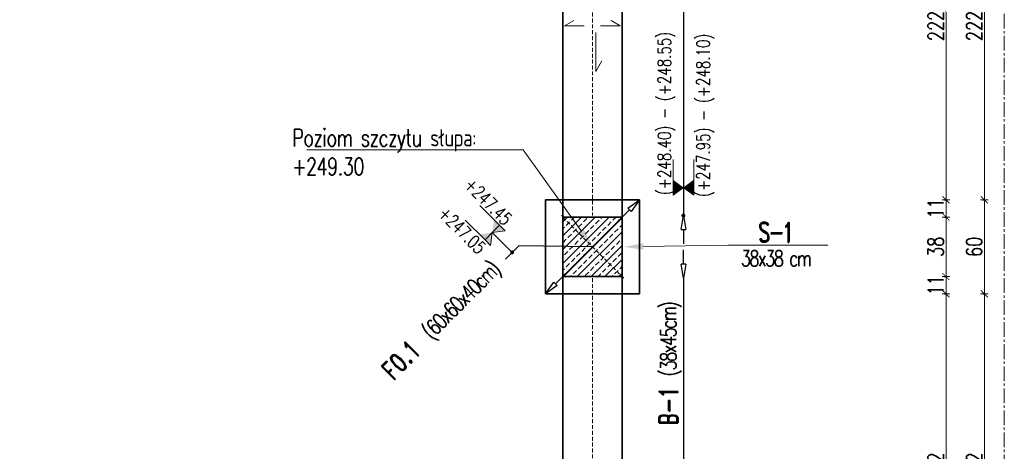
# Model space of a CAD drawing. Header units: millimetres. Extents: x -8 to 14965326, y -810 to 11054951.
# Tile 15 of 72: x 7505853 to 7506482, y 5555315 to 5555590. Entities that reach past the tile are written whole.
import ezdxf
from ezdxf import colors
from ezdxf.entities.mleader import LeaderData, LeaderLine
from ezdxf.math import Vec2, Vec3

# ---------------------------------------------------------------- set-up
doc = ezdxf.new("R2010")
doc.units = ezdxf.units.MM
doc.header["$LTSCALE"] = 0.5
doc.header["$MEASUREMENT"] = 0
doc.linetypes.add('CENTER2', pattern=[1.125, 0.75, -0.125, 0.125, -0.125])
doc.linetypes.add('KRESKOWA', pattern=[0.75, 0.5, -0.25])
doc.layers.get('0').update_dxf_attribs({"linetype": 'CONTINUOUS', "lineweight": 13})
doc.layers.get('Defpoints').update_dxf_attribs({"linetype": 'CONTINUOUS'})
for name, color, linetype, lineweight in [('_K_pozycje', 1, 'CONTINUOUS', 5), ('K_Cienkie przerywane', 252, 'KRESKOWA', 9), ('K_Fundamenty - przekrój', 40, 'CONTINUOUS', 35), ('K_Kreskowanie', 253, 'CONTINUOUS', 5), ('K_Opis', 7, 'CONTINUOUS', 9), ('K_Ściany - przekrój', 7, 'CONTINUOUS', 35), ('tkd_obszary_wykazu', 14, 'CENTER2', 9), ('tkd_wym', 1, 'CONTINUOUS', 5)]:
    doc.layers.add(name, color=color, linetype=linetype, lineweight=lineweight)
doc.styles.add('___K_OPIS_ROMAND', font='romand.shx', dxfattribs={"width": 0.75})
doc.styles.add('___K_OPIS_SIMPLEX', font='simplex.shx', dxfattribs={"width": 0.75})
doc.styles.add('tkd_txt0', font='simplex.shx', dxfattribs={"width": 0.75})
doc.dimstyles.new('opisy_wieńce', dxfattribs={"dimscale": 0.6, "dimtxt": 20, "dimasz": 25, "dimexe": 10, "dimexo": 50, "dimgap": 10, "dimtad": 0, "dimdec": 1, "dimrnd": 0.05, "dimzin": 9, "dimdsep": 46, "dimtxsty": '___K_OPIS_ROMAND', "dimblk1": 'CLOSEDBLANK', "dimblk2": 'CLOSEDBLANK', "dimsah": 1, "dimcen": 0, "dimdle": 10, "dimse1": 1, "dimse2": 1, "dimclrd": 1, "dimclre": 256, "dimclrt": 50, "dimazin": 2, "dimtm": 1e-09, "dimtfac": 1, "dimtdec": 1, "dimtmove": 2, "dimatfit": 3, "dimfxl": 1, "dimtolj": 1, "dimtzin": 0, "dimarcsym": 0})
doc.dimstyles.new('tkd_1-50cm[cm]', dxfattribs={"dimtxt": 10, "dimasz": 2.5, "dimexe": 0, "dimexo": 10, "dimgap": 1.5, "dimtad": 1, "dimdec": 1, "dimrnd": 0.5, "dimdsep": 46, "dimtxsty": 'tkd_txt0', "dimblk": 'tkd_dim_arrow', "dimcen": 0, "dimclrd": 1, "dimclre": 256, "dimclrt": 7, "dimaunit": 1, "dimadec": 0, "dimazin": 0, "dimtfac": 0.009091, "dimtdec": 1, "dimtix": 1, "dimtmove": 1, "dimatfit": 3, "dimldrblk": 'DOTSMALL', "dimfxl": 1, "dimfxlon": 1, "dimtvp": 0.02, "dimtolj": 1, "dimtzin": 9, "dimlwd": -1, "dimarcsym": 0})

# ---------------------------------------------------------------- blocks, each defined once
blk = doc.blocks.new('_ClosedBlank')
at = {"color": 0, "linetype": 'ByBlock', "lineweight": -2}
for p, q in [((-1, 0.167), (0, 0)), ((-1, 0.167), (-1, -0.167)), ((0, 0), (-1, -0.167))]:
    blk.add_line(p, q, dxfattribs=at)
blk = doc.blocks.new('*D186')
at = {"layer": '_K_pozycje', "color": 1, "lineweight": -2, "transparency": 16777216}
for p, q in [((7506242.75, 5555468.69), (7506195.48, 5555421.42)), ((7506172.07, 5555445.75), (7506163.58, 5555437.26)), ((7506219.11, 5555445.06), (7506172.07, 5555445.75))]:
    blk.add_line(p, q, dxfattribs=at)
at = {"layer": 'Defpoints', "color": 0, "transparency": 16777216}
for p in [(7506249.11, 5555475.06), (7506189.11, 5555415.06), (7506189.11, 5555415.06)]:
    blk.add_point(p, dxfattribs=at)
at = {"layer": '_K_pozycje', "color": 1, "lineweight": -2, "transparency": 16777216, "xscale": 9, "yscale": 9, "zscale": 9}
for p, rotation in [((7506249.11, 5555475.06), 44.99999988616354), ((7506189.11, 5555415.06), 224.9999998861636)]:
    blk.add_blockref('_ClosedBlank', p, dxfattribs=dict(at, rotation=rotation))
at = {"layer": '_K_pozycje', "color": 50, "transparency": 16777216, "insert": (7506123.55, 5555397.23), "char_height": 12, "attachment_point": 5, "rotation": 45, "style": '___K_OPIS_ROMAND'}
blk.add_mtext('\\A1;F0.1{\\fArial|b0|i0|c238|p34;\\H0.87497x;\\C242;   \\Fsimplex|c238;\\H0.95241x;\\T0.8;(60x60x40cm)}', dxfattribs=at)
blk = doc.blocks.new('*U40')
at = {"layer": 'K_Opis'}
h = blk.add_hatch(color=1, dxfattribs=at)
edge = h.paths.add_edge_path()
edge.add_arc((0, 0), 0.036, 360, 720)
at = {"layer": 'K_Opis', "color": 1}
blk.add_line((0, 0.511), (0, 0), dxfattribs=at)
at = {"layer": 'K_Opis'}
for points in [[(-0.188, 0.511), (-0.188, 1.022)], [(0.188, 0.511), (0.188, 1.022)], [(-0.188, 0.511), (0, 0.511), (-0.188, 0.369), (-0.188, 0.511)], [(0.188, 0.511), (0, 0.511), (0.188, 0.369), (0.188, 0.511)]]:
    blk.add_lwpolyline(points, dxfattribs=at)
for points in [[(-0.188, 0.652), (-0.188, 0.511), (0, 0.511)], [(0.188, 0.652), (0.188, 0.511), (0, 0.511)], [(-0.188, 0.369), (-0.188, 0.511), (0, 0.511)], [(0.188, 0.369), (0.188, 0.511), (0, 0.511)]]:
    blk.add_solid(points, dxfattribs=at)
at = {"layer": 'K_Opis', "style": '___K_OPIS_SIMPLEX', "width": 0.75, "flags": 8}
for tag, p in [('dół', (0.48, 0.383)), ('góra', (-0.227, 0.383))]:
    blk.add_attdef(tag, p, '', height=0.24, rotation=90, dxfattribs=at)
blk = doc.blocks.new('*D214')
at = {"layer": '_K_pozycje', "color": 1, "lineweight": -2, "transparency": 16777216}
for p, q in [((7506277.16, 5555434.06), (7506277.16, 5555443.06)), ((7506277.16, 5555425.06), (7506277.16, 5555183.06)), ((7506277.16, 5555174.06), (7506277.16, 5555165.06))]:
    blk.add_line(p, q, dxfattribs=at)
at = {"layer": 'Defpoints', "color": 0, "transparency": 16777216}
for p in [(7506239.11, 5555425.06), (7506239.11, 5555183.06), (7506277.16, 5555183.06)]:
    blk.add_point(p, dxfattribs=at)
at = {"layer": '_K_pozycje', "color": 1, "lineweight": -2, "transparency": 16777216, "xscale": 9, "yscale": 9, "zscale": 9}
for p, rotation in [((7506277.16, 5555425.06), 270), ((7506277.16, 5555183.06), 90)]:
    blk.add_blockref('_ClosedBlank', p, dxfattribs=dict(at, rotation=rotation))
at = {"layer": '_K_pozycje', "color": 50, "transparency": 16777216, "insert": (7506269.3, 5555370.38), "char_height": 12, "attachment_point": 5, "rotation": 90, "style": '___K_OPIS_ROMAND'}
blk.add_mtext('\\A1;B-1 {\\Fsimplex|c238;\\H0.83333x;\\T0.8;\\C242;(38x45cm)}', dxfattribs=at)
blk = doc.blocks.new('*D215')
at = {"layer": '_K_pozycje', "color": 1, "lineweight": -2, "transparency": 16777216}
for p, q in [((7506277.16, 5555716.06), (7506277.16, 5555725.06)), ((7506277.16, 5555707.06), (7506277.16, 5555465.06)), ((7506277.16, 5555456.06), (7506277.16, 5555447.06))]:
    blk.add_line(p, q, dxfattribs=at)
at = {"layer": 'Defpoints', "color": 0, "transparency": 16777216}
for p in [(7506239.11, 5555707.06), (7506239.11, 5555465.06), (7506277.16, 5555465.06)]:
    blk.add_point(p, dxfattribs=at)
at = {"layer": '_K_pozycje', "color": 1, "lineweight": -2, "transparency": 16777216, "xscale": 9, "yscale": 9, "zscale": 9}
for p, rotation in [((7506277.16, 5555707.06), 270), ((7506277.16, 5555465.06), 90)]:
    blk.add_blockref('_ClosedBlank', p, dxfattribs=dict(at, rotation=rotation))
at = {"layer": '_K_pozycje', "color": 50, "transparency": 16777216, "insert": (7506269.3, 5555652.38), "char_height": 12, "attachment_point": 5, "rotation": 90, "style": '___K_OPIS_ROMAND'}
blk.add_mtext('\\A1;B-1 {\\Fsimplex|c238;\\H0.83333x;\\T0.8;\\C242;(38x45cm)}', dxfattribs=at)
blk = doc.blocks.new('*U39')
at = {"layer": 'K_Opis'}
h = blk.add_hatch(color=1, dxfattribs=at)
edge = h.paths.add_edge_path()
edge.add_arc((0, 0), 0.036, 0, 360, ccw=False)
at = {"layer": 'K_Opis', "color": 1}
blk.add_line((0, -0.511), (0, 0), dxfattribs=at)
at = {"layer": 'K_Opis'}
for points in [[(-0.188, -0.511), (0, -0.511), (-0.188, -0.369), (-0.188, -0.511)], [(-0.188, -0.511), (-0.188, -1.022)], [(0.188, -0.511), (0, -0.511), (0.188, -0.369), (0.188, -0.511)], [(0.188, -0.511), (0.188, -1.022)]]:
    blk.add_lwpolyline(points, dxfattribs=at)
for points in [[(-0.188, -0.369), (-0.188, -0.511), (0, -0.511)], [(-0.188, -0.652), (-0.188, -0.511), (0, -0.511)], [(0.188, -0.369), (0.188, -0.511), (0, -0.511)], [(0.188, -0.652), (0.188, -0.511), (0, -0.511)]]:
    blk.add_solid(points, dxfattribs=at)
at = {"layer": 'K_Opis', "style": '___K_OPIS_SIMPLEX', "width": 0.75, "flags": 8}
for tag, p in [('dół', (0.48, -0.777)), ('góra', (-0.227, -0.923))]:
    blk.add_attdef(tag, p, '', height=0.24, rotation=90, dxfattribs=at)
blk = doc.blocks.new('tkd_dim_arrow')
for p, q in [((-1, 0), (1, 0)), ((0, -1), (0, 1))]:
    blk.add_line(p, q)
at = {"const_width": 0.2}
blk.add_lwpolyline([(-0.9, -0.9), (0.9, 0.9)], dxfattribs=at)
blk = doc.blocks.new('*D288')
at = {"layer": 'Defpoints', "color": 0, "transparency": 16777216}
for p in [(7506249.11, 5555697.06), (7506249.11, 5555475.06), (7506469.31, 5555475.06)]:
    blk.add_point(p, dxfattribs=at)
at = {"layer": 'tkd_wym', "lineweight": -2, "transparency": 16777216}
for p, q in [((7506468.31, 5555697.06), (7506469.31, 5555697.06)), ((7506468.31, 5555475.06), (7506469.31, 5555475.06))]:
    blk.add_line(p, q, dxfattribs=at)
at = {"layer": 'tkd_wym', "color": 1, "transparency": 16777216}
blk.add_line((7506469.31, 5555694.56), (7506469.31, 5555477.56), dxfattribs=at)
at = {"layer": 'tkd_wym', "color": 1, "transparency": 16777216, "xscale": 2.5, "yscale": 2.5, "zscale": 2.5}
for p, rotation in [((7506469.31, 5555697.06), 90), ((7506469.31, 5555475.06), 270)]:
    blk.add_blockref('tkd_dim_arrow', p, dxfattribs=dict(at, rotation=rotation))
at = {"layer": 'tkd_wym', "color": 7, "transparency": 16777216, "insert": (7506462.81, 5555586.06), "char_height": 10, "attachment_point": 5, "rotation": 90, "style": 'tkd_txt0'}
blk.add_mtext('\\A1;222', dxfattribs=at)
blk = doc.blocks.new('_DotSmall')
blk = doc.blocks.new('*D289')
at = {"layer": 'Defpoints', "color": 0, "transparency": 16777216}
for p in [(7506249.11, 5555475.06), (7506249.11, 5555415.06), (7506469.31, 5555415.06)]:
    blk.add_point(p, dxfattribs=at)
at = {"layer": 'tkd_wym', "lineweight": -2, "transparency": 16777216}
for p, q in [((7506468.31, 5555475.06), (7506469.31, 5555475.06)), ((7506468.31, 5555415.06), (7506469.31, 5555415.06))]:
    blk.add_line(p, q, dxfattribs=at)
at = {"layer": 'tkd_wym', "color": 1, "transparency": 16777216}
blk.add_line((7506469.31, 5555472.56), (7506469.31, 5555417.56), dxfattribs=at)
at = {"layer": 'tkd_wym', "color": 1, "transparency": 16777216, "xscale": 2.5, "yscale": 2.5, "zscale": 2.5}
for p, rotation in [((7506469.31, 5555475.06), 90), ((7506469.31, 5555415.06), 270)]:
    blk.add_blockref('tkd_dim_arrow', p, dxfattribs=dict(at, rotation=rotation))
at = {"layer": 'tkd_wym', "color": 7, "transparency": 16777216, "insert": (7506462.81, 5555445.06), "char_height": 10, "attachment_point": 5, "rotation": 90, "style": 'tkd_txt0'}
blk.add_mtext('\\A1;60', dxfattribs=at)
blk = doc.blocks.new('*D290')
at = {"layer": 'Defpoints', "color": 0, "transparency": 16777216}
for p in [(7506249.11, 5555415.06), (7506249.11, 5555193.06), (7506469.31, 5555193.06)]:
    blk.add_point(p, dxfattribs=at)
at = {"layer": 'tkd_wym', "lineweight": -2, "transparency": 16777216}
for p, q in [((7506468.31, 5555415.06), (7506469.31, 5555415.06)), ((7506468.31, 5555193.06), (7506469.31, 5555193.06))]:
    blk.add_line(p, q, dxfattribs=at)
at = {"layer": 'tkd_wym', "color": 1, "transparency": 16777216}
blk.add_line((7506469.31, 5555412.56), (7506469.31, 5555195.56), dxfattribs=at)
at = {"layer": 'tkd_wym', "color": 1, "transparency": 16777216, "xscale": 2.5, "yscale": 2.5, "zscale": 2.5}
for p, rotation in [((7506469.31, 5555415.06), 90), ((7506469.31, 5555193.06), 270)]:
    blk.add_blockref('tkd_dim_arrow', p, dxfattribs=dict(at, rotation=rotation))
at = {"layer": 'tkd_wym', "color": 7, "transparency": 16777216, "insert": (7506462.81, 5555304.06), "char_height": 10, "attachment_point": 5, "rotation": 90, "style": 'tkd_txt0'}
blk.add_mtext('\\A1;222', dxfattribs=at)
blk = doc.blocks.new('*D435')
at = {"layer": 'Defpoints', "color": 0, "transparency": 16777216}
for p in [(7506231.09, 5555697.06), (7506226.2, 5555475.06), (7506444.83, 5555475.06)]:
    blk.add_point(p, dxfattribs=at)
at = {"layer": 'tkd_wym', "lineweight": -2, "transparency": 16777216}
for p, q in [((7506443.83, 5555697.06), (7506444.83, 5555697.06)), ((7506443.83, 5555475.06), (7506444.83, 5555475.06))]:
    blk.add_line(p, q, dxfattribs=at)
at = {"layer": 'tkd_wym', "color": 1, "transparency": 16777216}
blk.add_line((7506444.83, 5555694.56), (7506444.83, 5555477.56), dxfattribs=at)
at = {"layer": 'tkd_wym', "color": 1, "transparency": 16777216, "xscale": 2.5, "yscale": 2.5, "zscale": 2.5}
for p, rotation in [((7506444.83, 5555697.06), 90), ((7506444.83, 5555475.06), 270)]:
    blk.add_blockref('tkd_dim_arrow', p, dxfattribs=dict(at, rotation=rotation))
at = {"layer": 'tkd_wym', "color": 7, "transparency": 16777216, "insert": (7506438.33, 5555586.06), "char_height": 10, "attachment_point": 5, "rotation": 90, "style": 'tkd_txt0'}
blk.add_mtext('\\A1;222', dxfattribs=at)
blk = doc.blocks.new('*D436')
at = {"layer": 'Defpoints', "color": 0, "transparency": 16777216}
for p in [(7506226.2, 5555475.06), (7506226.2, 5555464.06), (7506444.83, 5555464.06)]:
    blk.add_point(p, dxfattribs=at)
at = {"layer": 'tkd_wym', "lineweight": -2, "transparency": 16777216}
for p, q in [((7506443.83, 5555475.06), (7506444.83, 5555475.06)), ((7506443.83, 5555464.06), (7506444.83, 5555464.06))]:
    blk.add_line(p, q, dxfattribs=at)
at = {"layer": 'tkd_wym', "color": 1, "transparency": 16777216}
blk.add_line((7506444.83, 5555472.56), (7506444.83, 5555466.56), dxfattribs=at)
at = {"layer": 'tkd_wym', "color": 1, "transparency": 16777216, "xscale": 2.5, "yscale": 2.5, "zscale": 2.5}
for p, rotation in [((7506444.83, 5555475.06), 90), ((7506444.83, 5555464.06), 270)]:
    blk.add_blockref('tkd_dim_arrow', p, dxfattribs=dict(at, rotation=rotation))
at = {"layer": 'tkd_wym', "color": 7, "transparency": 16777216, "insert": (7506438.33, 5555469.56), "char_height": 10, "attachment_point": 5, "rotation": 90, "style": 'tkd_txt0'}
blk.add_mtext('\\A1;11', dxfattribs=at)
blk = doc.blocks.new('*D437')
at = {"layer": 'Defpoints', "color": 0, "transparency": 16777216}
for p in [(7506226.2, 5555464.06), (7506226.2, 5555426.06), (7506444.83, 5555426.06)]:
    blk.add_point(p, dxfattribs=at)
at = {"layer": 'tkd_wym', "lineweight": -2, "transparency": 16777216}
for p, q in [((7506443.83, 5555464.06), (7506444.83, 5555464.06)), ((7506443.83, 5555426.06), (7506444.83, 5555426.06))]:
    blk.add_line(p, q, dxfattribs=at)
at = {"layer": 'tkd_wym', "color": 1, "transparency": 16777216}
blk.add_line((7506444.83, 5555461.56), (7506444.83, 5555428.56), dxfattribs=at)
at = {"layer": 'tkd_wym', "color": 1, "transparency": 16777216, "xscale": 2.5, "yscale": 2.5, "zscale": 2.5}
for p, rotation in [((7506444.83, 5555464.06), 90), ((7506444.83, 5555426.06), 270)]:
    blk.add_blockref('tkd_dim_arrow', p, dxfattribs=dict(at, rotation=rotation))
at = {"layer": 'tkd_wym', "color": 7, "transparency": 16777216, "insert": (7506438.33, 5555445.06), "char_height": 10, "attachment_point": 5, "rotation": 90, "style": 'tkd_txt0'}
blk.add_mtext('\\A1;38', dxfattribs=at)
blk = doc.blocks.new('*D438')
at = {"layer": 'Defpoints', "color": 0, "transparency": 16777216}
for p in [(7506226.2, 5555426.06), (7506226.2, 5555415.06), (7506444.83, 5555415.06)]:
    blk.add_point(p, dxfattribs=at)
at = {"layer": 'tkd_wym', "lineweight": -2, "transparency": 16777216}
for p, q in [((7506443.83, 5555426.06), (7506444.83, 5555426.06)), ((7506443.83, 5555415.06), (7506444.83, 5555415.06))]:
    blk.add_line(p, q, dxfattribs=at)
at = {"layer": 'tkd_wym', "color": 1, "transparency": 16777216}
blk.add_line((7506444.83, 5555423.56), (7506444.83, 5555417.56), dxfattribs=at)
at = {"layer": 'tkd_wym', "color": 1, "transparency": 16777216, "xscale": 2.5, "yscale": 2.5, "zscale": 2.5}
for p, rotation in [((7506444.83, 5555426.06), 90), ((7506444.83, 5555415.06), 270)]:
    blk.add_blockref('tkd_dim_arrow', p, dxfattribs=dict(at, rotation=rotation))
at = {"layer": 'tkd_wym', "color": 7, "transparency": 16777216, "insert": (7506438.33, 5555420.56), "char_height": 10, "attachment_point": 5, "rotation": 90, "style": 'tkd_txt0'}
blk.add_mtext('\\A1;11', dxfattribs=at)
blk = doc.blocks.new('*D439')
at = {"layer": 'Defpoints', "color": 0, "transparency": 16777216}
for p in [(7506226.2, 5555415.06), (7506226.2, 5555193.06), (7506444.83, 5555193.06)]:
    blk.add_point(p, dxfattribs=at)
at = {"layer": 'tkd_wym', "lineweight": -2, "transparency": 16777216}
for p, q in [((7506443.83, 5555415.06), (7506444.83, 5555415.06)), ((7506443.83, 5555193.06), (7506444.83, 5555193.06))]:
    blk.add_line(p, q, dxfattribs=at)
at = {"layer": 'tkd_wym', "color": 1, "transparency": 16777216}
blk.add_line((7506444.83, 5555412.56), (7506444.83, 5555195.56), dxfattribs=at)
at = {"layer": 'tkd_wym', "color": 1, "transparency": 16777216, "xscale": 2.5, "yscale": 2.5, "zscale": 2.5}
for p, rotation in [((7506444.83, 5555415.06), 90), ((7506444.83, 5555193.06), 270)]:
    blk.add_blockref('tkd_dim_arrow', p, dxfattribs=dict(at, rotation=rotation))
at = {"layer": 'tkd_wym', "color": 7, "transparency": 16777216, "insert": (7506438.33, 5555304.06), "char_height": 10, "attachment_point": 5, "rotation": 90, "style": 'tkd_txt0'}
blk.add_mtext('\\A1;222', dxfattribs=at)

msp = doc.modelspace()

# ---------------------------------------------------------------- hatches: boundary and pattern name
at = {"layer": 'K_Kreskowanie'}
h = msp.add_hatch(dxfattribs=at)
h.set_pattern_fill('ANSI33', color=256, scale=25)
h.set_pattern_definition([(45, (2327.7154, -2860.1795), (-4.4194173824, 4.4194173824), []), (45, (2332.135, -2860.1795), (-4.4194173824, 4.4194173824), [3.125, -1.5625])])
h.paths.add_polyline_path([(7506200.1116, 5555426.0558), (7506238.1116, 5555426.0558), (7506238.1116, 5555464.0558), (7506200.1116, 5555464.0558)])

# ---------------------------------------------------------------- linework, layer by layer
at = {"layer": 'K_Cienkie przerywane', "linetype": 'KRESKOWA', "ltscale": 10}
for p, q in [((7506219.1116, 5555707.0558), (7506219.1116, 5555465.0558)), ((7506239.1116, 5555465.0558), (7506199.1116, 5555425.0558)), ((7506239.1116, 5555425.0558), (7506199.1116, 5555465.0558)), ((7506219.1116, 5555425.0558), (7506219.1116, 5555183.0558))]:
    msp.add_line(p, q, dxfattribs=at)
at = {"layer": 'K_Fundamenty - przekrój'}
msp.add_lwpolyline([(7506189.1116, 5555415.0557), (7506189.1116, 5555475.0557), (7506249.1116, 5555475.0557), (7506249.1116, 5555415.0557)], close=True, dxfattribs=at)
at = {"layer": 'K_Opis'}
for points in [[(7506213.8869, 5555586.0558), (7506201.3484, 5555586.0558), (7506207.1373, 5555589.5392)], [(7506224.3363, 5555586.0558), (7506236.8748, 5555586.0558), (7506231.086, 5555589.5392)], [(7506221.2778, 5555581.9593), (7506221.2778, 5555556.9593), (7506225.0966, 5555563.7997)]]:
    msp.add_lwpolyline(points, dxfattribs=at)
at = {"layer": 'K_Ściany - przekrój', "linetype": 'Continuous', "ltscale": 2.5}
for p, q in [((7506200.1116, 5555708.0558), (7506200.1116, 5555464.0558)), ((7506238.1116, 5555708.0558), (7506238.1116, 5555464.0558)), ((7506200.1116, 5555426.0558), (7506200.1116, 5555182.0558)), ((7506238.1116, 5555426.0558), (7506238.1116, 5555182.0558))]:
    msp.add_line(p, q, dxfattribs=at)
msp.add_lwpolyline([(7506200.1116, 5555464.0558), (7506238.1116, 5555464.0558), (7506238.1116, 5555426.0558), (7506200.1116, 5555426.0558)], close=True, dxfattribs=at)
at = {"layer": 'tkd_obszary_wykazu', "ltscale": 25}
msp.add_lwpolyline([(7503716.8376, 5559109.3854), (7506482.0527, 5559109.3854), (7506482.0527, 5554949.5308), (7503716.8376, 5554949.5308)], close=True, dxfattribs=at)

# ---------------------------------------------------------------- block references
ref = msp.add_blockref('*U39', (7506277.1606, 5555465.0557), dxfattribs=dict(xscale=-35, yscale=35, zscale=35, rotation=180.0000074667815))
ref.add_attrib('góra', '(+248.40) - (+248.55)', (7506269.2039, 5555478.1612), dxfattribs={"layer": 'K_Opis', "height": 8.4, "rotation": 90.0000075, "style": '___K_OPIS_SIMPLEX', "width": 0.75, "flags": 8})
ref.add_attrib('dół', '(+247.95) - (+248.10)', (7506293.9432, 5555476.9612), dxfattribs={"layer": 'K_Opis', "height": 8.4, "rotation": 90.0000075, "style": '___K_OPIS_SIMPLEX', "width": 0.75, "flags": 8})
ref = msp.add_blockref('*U40', (7506167.8255, 5555441.5062), dxfattribs=dict(xscale=-35, yscale=35, zscale=35, rotation=45.00000736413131))
ref.add_attrib('góra', '+247.45', (7506136.6075, 5555483.9765), dxfattribs={"layer": 'K_Opis', "height": 8.4, "rotation": 315.0000074, "style": '___K_OPIS_SIMPLEX', "width": 0.75, "flags": 8})
ref.add_attrib('dół', '+247.05', (7506119.9628, 5555465.6347), dxfattribs={"layer": 'K_Opis', "height": 8.4, "rotation": 315.0000074, "style": '___K_OPIS_SIMPLEX', "width": 0.75, "flags": 8})

# ---------------------------------------------------------------- dimensions: what is measured, and where the dimension line sits
at = {"layer": '_K_pozycje'}
for base, p1, p2, angle, text, override, picture, middle in [((7506277.1606, 5555465.0557), (7506239.1116, 5555707.0557), (7506239.1116, 5555465.0557), 269.9999999, 'B-1 {\\Fsimplex|c238;\\H0.83333x;\\T0.8;\\C242;(38x45cm)}', {"dimasz": 15}, '*D215', (7506269.2988, 5555652.3808)), ((7506189.1116, 5555415.0557), (7506249.1116, 5555475.0557), (7506189.1116, 5555415.0557), 224.9999999, 'F0.1{\\fArial|b0|i0|c238|p34;\\H0.87497x;\\C242;   \\Fsimplex|c238;\\H0.95241x;\\T0.8;(60x60x40cm)}', {"dimasz": 15, "dimtmove": 1}, '*D186', (7506159.3402, 5555433.0209)), ((7506277.1606, 5555183.0558), (7506239.1116, 5555425.0558), (7506239.1116, 5555183.0558), 269.9999999, 'B-1 {\\Fsimplex|c238;\\H0.83333x;\\T0.8;\\C242;(38x45cm)}', {"dimasz": 15}, '*D214', (7506269.2988, 5555370.3808))]:
    dim = msp.add_linear_dim(base=base, p1=p1, p2=p2, angle=angle, text=text, dimstyle='opisy_wieńce', override=override, dxfattribs=at)
    dim.commit()
    dim.dimension.update_dxf_attribs({"geometry": picture, "text_midpoint": middle, "dimtype": 161})
at = {"layer": 'tkd_wym'}
for base, p1, p2, picture, middle in [((7506444.8349, 5555475.0557), (7506231.0874, 5555697.0557), (7506226.1978, 5555475.0557), '*D435', (7506438.3349, 5555586.0557)), ((7506469.3079, 5555475.0557), (7506249.1116, 5555697.0557), (7506249.1116, 5555475.0557), '*D288', (7506462.8079, 5555586.0557)), ((7506444.8349, 5555464.0558), (7506226.1978, 5555475.0557), (7506226.1978, 5555464.0558), '*D436', (7506438.3349, 5555469.5557)), ((7506469.3079, 5555415.0557), (7506249.1116, 5555475.0557), (7506249.1116, 5555415.0557), '*D289', (7506462.8079, 5555445.0557)), ((7506444.8349, 5555426.0558), (7506226.1978, 5555464.0558), (7506226.1978, 5555426.0558), '*D437', (7506438.3349, 5555445.0558)), ((7506444.8349, 5555415.0557), (7506226.1978, 5555426.0558), (7506226.1978, 5555415.0557), '*D438', (7506438.3349, 5555420.5557)), ((7506444.8349, 5555193.0557), (7506226.1978, 5555415.0557), (7506226.1978, 5555193.0557), '*D439', (7506438.3349, 5555304.0557)), ((7506469.3079, 5555193.0557), (7506249.1116, 5555415.0557), (7506249.1116, 5555193.0557), '*D290', (7506462.8079, 5555304.0557))]:
    dim = msp.add_linear_dim(base=base, p1=p1, p2=p2, angle=90, dimstyle='tkd_1-50cm[cm]', dxfattribs=at)
    dim.commit()
    dim.dimension.update_dxf_attribs({"geometry": picture, "text_midpoint": middle})

# ---------------------------------------------------------------- leaders
at = {"layer": 'K_Opis'}
ml = msp.add_multileader_mtext('Standard', dxfattribs=at)
ml.set_content('{\\T0.95;Poziom szczytu słupa:\\P+249.30}', color=256, style='___K_OPIS_SIMPLEX')
ml.set_leader_properties(color=256, linetype='ByLayer', lineweight=9)
ml.build(insert=Vec2(0, 0))
ml.multileader.update_dxf_attribs({"text_left_attachment_type": 6, "text_right_attachment_type": 6, "arrow_head_size": 12.5})
ctx = ml.context
ctx.base_point, ctx.char_height, ctx.arrow_head_size, ctx.landing_gap_size, ctx.plane_origin = Vec3(7506027.488, 5555506.9898), 11, 12.5, 0, Vec3(7506240.2166, 5555823.9231)
ctx.left_attachment, ctx.right_attachment = 6, 6
notes = []
notes.append((ctx, [(1, (1, 1, 0), (7506174.8893, 5555506.9898), (-1, 0), 13.7512, [(0, [(7506219.1116, 5555445.0557)], 0, [])])]))
ctx.mtext.insert, ctx.mtext.width, ctx.mtext.defined_height, ctx.mtext.flow_direction = Vec3(7506027.488, 5555520.1898), 140.399647, 98.2467, 5
ml = msp.add_multileader_mtext('Standard', dxfattribs=at)
ml.set_content('{\\T0.85;\\C2;S-1\\T1;\\C50;\\P\\Fsimplex|c238;\\H0.8x;\\T0.8;\\C1;38x38 cm}', color=7, style='___K_OPIS_ROMAND')
ml.set_leader_properties(color=1, linetype='CONTINUOUS', lineweight=9)
ml.build(insert=Vec2(0, 0))
ml.multileader.update_dxf_attribs({"text_left_attachment_type": 6, "text_right_attachment_type": 6, "dogleg_length": 5, "arrow_head_size": 12.5})
ctx = ml.context
ctx.base_point, ctx.char_height, ctx.arrow_head_size, ctx.landing_gap_size, ctx.plane_origin = Vec3(7506312.7605, 5555446.1305), 12.5, 12.5, 0, Vec3(7506266.7324, 5555393.8398)
ctx.left_attachment, ctx.right_attachment, ctx.text_align_type = 6, 6, 1
notes.append((ctx, [(0, (1, 1, 0), (7506305.5447, 5555446.1305), (1, 0), 7.2158, [(0, [(7506239.1116, 5555445.0557)], 0, [])])]))
ctx.mtext.insert, ctx.mtext.alignment, ctx.mtext.line_spacing_factor, ctx.mtext.flow_direction = Vec3(7506335.8319, 5555460.6305), 2, 0.864, 5
for ctx, leaders in notes:
    for number, flags, end, landing, length, lines in leaders:
        leader = LeaderData()
        leader.index, (leader.has_last_leader_line, leader.has_dogleg_vector, leader.attachment_direction) = number, flags
        leader.last_leader_point, leader.dogleg_vector, leader.dogleg_length = Vec3(end), Vec3(landing), length
        for number, points, colour, breaks in lines:
            line = LeaderLine()
            line.index, line.vertices, line.color, line.breaks = number, Vec3.list(points), colors.encode_raw_color(colour), breaks
            leader.lines.append(line)
        ctx.leaders.append(leader)

doc.saveas('drawing.dxf')
